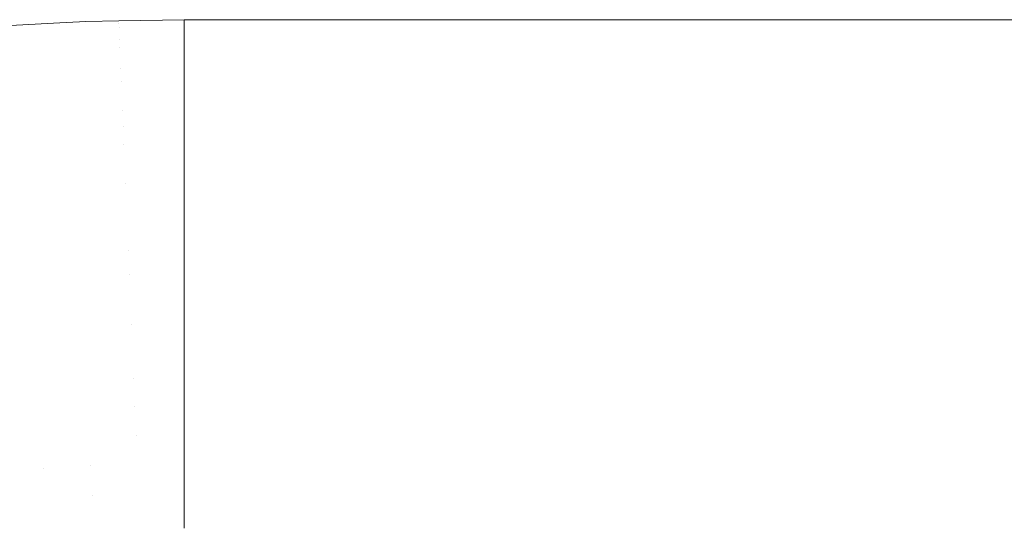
# Model space of a CAD drawing. Header units: centimetres. Extents: x -35.1 to 36.2, y 4.2 to 6.
# Tile 92 of 256: x -34.969 to -34.9062, y 5.968 to 6.0001. Entities that reach past the tile are written whole.
import ezdxf

# ---------------------------------------------------------------- set-up
doc = ezdxf.new("R2010")
doc.units = ezdxf.units.CM
doc.header["$LTSCALE"] = 2.54
doc.layers.add('Lucido design-1', color=7, linetype='Continuous')

# ---------------------------------------------------------------- blocks, each defined once
blk = doc.blocks.new('Gruppo-4-1')
at = {"color": 7, "linetype": 'Continuous', "lineweight": 9}
for points, invisible_edges in [([(-34.970985, 5.999602, -2312.419046), (-34.966826, 5.999845, -2312.419046), (-34.966829, 5.999863, -2312.42217), (-34.97212, 5.999567, -2312.42217)], 11), ([(-34.966829, 5.999863, -2313.02217), (-34.97212, 5.999567, -2313.02217), (-34.97212, 5.999567, -2312.42217), (-34.966829, 5.999863, -2312.42217)], 10), ([(-34.970985, 5.999602, -2313.025294), (-34.97212, 5.999567, -2313.02217), (-34.966829, 5.999863, -2313.02217), (-34.966826, 5.999845, -2313.025294)], 13), ([(-34.964759, 5.999978, -2312.42217), (-34.966829, 5.999863, -2312.42217), (-34.966826, 5.999845, -2312.419046)], 10), ([(-34.966829, 5.999863, -2312.42217), (-34.964759, 5.999978, -2312.42217), (-34.964759, 5.999978, -2313.02217), (-34.966829, 5.999863, -2313.02217)], 10), ([(-34.966826, 5.999845, -2313.025294), (-34.966829, 5.999863, -2313.02217), (-34.964759, 5.999978, -2313.02217)], 9), ([(-34.964759, 5.999978, -2312.42217), (-34.966826, 5.999845, -2312.419046), (-34.962655, 5.999991, -2312.419046)], 11), ([(-34.962655, 5.999991, -2312.419046), (-34.966826, 5.999845, -2312.419046), (-34.966814, 5.999699, -2312.415926), (-34.962649, 5.999845, -2312.415926)], 15), ([(-34.962655, 5.999991, -2313.025294), (-34.966826, 5.999845, -2313.025294), (-34.964759, 5.999978, -2313.02217)], 11), ([(-34.962655, 5.999991, -2313.025294), (-34.962649, 5.999845, -2313.028414), (-34.966814, 5.999699, -2313.028414), (-34.966826, 5.999845, -2313.025294)], 15), ([(-34.962655, 5.999991, -2312.419046), (-34.962657, 6.000015, -2312.42217), (-34.964759, 5.999978, -2312.42217)], 9), ([(-34.962657, 6.000015, -2313.02217), (-34.964759, 5.999978, -2313.02217), (-34.964759, 5.999978, -2312.42217), (-34.962657, 6.000015, -2312.42217)], 10), ([(-34.964759, 5.999978, -2313.02217), (-34.962657, 6.000015, -2313.02217), (-34.962655, 5.999991, -2313.025294)], 10), ([(-34.958478, 6.000089, -2312.42217), (-34.962657, 6.000015, -2312.42217), (-34.962655, 5.999991, -2312.419046)], 10), ([(-34.962657, 6.000015, -2312.42217), (-34.958478, 6.000089, -2312.42217), (-34.958478, 6.000089, -2313.02217), (-34.962657, 6.000015, -2313.02217)], 8), ([(-34.962655, 5.999991, -2313.025294), (-34.962657, 6.000015, -2313.02217), (-34.958478, 6.000089, -2313.02217)], 9), ([(-34.962655, 5.999991, -2312.419046), (-34.958478, 6.000021, -2312.419046), (-34.958478, 6.000089, -2312.42217)], 9), ([(-34.958478, 6.000089, -2313.02217), (-34.958478, 6.000021, -2313.025294), (-34.962655, 5.999991, -2313.025294)], 10), ([(-34.958478, 5.999993, -2312.417808), (-34.958478, 6.000021, -2312.419046), (-34.962655, 5.999991, -2312.419046)], 10), ([(-34.962655, 5.999991, -2313.025294), (-34.958478, 6.000021, -2313.025294), (-34.958478, 5.999993, -2313.026532)], 9), ([(-34.962655, 5.999991, -2312.419046), (-34.962649, 5.999845, -2312.415926), (-34.958478, 5.999993, -2312.417808)], 11), ([(-34.958478, 5.999993, -2313.026532), (-34.962649, 5.999845, -2313.028414), (-34.962655, 5.999991, -2313.025294)], 11), ([(-34.958478, 5.999708, -2312.413454), (-34.958478, 5.999993, -2312.417808), (-34.962649, 5.999845, -2312.415926)], 10), ([(-34.962649, 5.999845, -2313.028414), (-34.958478, 5.999993, -2313.026532), (-34.958478, 5.999708, -2313.030886)], 9), ([(-34.958478, 6.000021, -2312.419046), (-6.545495, 6.000089, -2312.42217), (-20.751986, 6.000089, -2312.42217)], 9), ([(-20.751986, 6.000089, -2312.42217), (-34.958478, 6.000089, -2312.42217), (-34.958478, 6.000021, -2312.419046)], 8), ([(-34.958478, 6.000021, -2312.419046), (36.07398, 6.000021, -2312.419046), (7.660997, 6.000089, -2312.42217), (-6.545495, 6.000089, -2312.42217)], 11), ([(-34.958478, 6.000021, -2313.025294), (-34.958478, 6.000089, -2313.02217), (-20.751986, 6.000089, -2313.02217)], 8), ([(-20.751986, 6.000089, -2313.02217), (-11.280992, 6.000089, -2313.02217), (-11.280992, 6.000021, -2313.025294), (-34.958478, 6.000021, -2313.025294)], 12), ([(-34.958478, 6.000089, -2313.02217), (-34.958478, 6.000089, -2312.42217), (-20.751986, 6.000089, -2312.42217), (-20.751986, 6.000089, -2313.02217)], 4), ([(-34.958478, 6.000021, -2312.419046), (-34.958478, 5.999993, -2312.417808), (36.07398, 5.999993, -2312.417808), (36.07398, 6.000021, -2312.419046)], 10), ([(-11.280992, 6.000021, -2313.025294), (-11.280992, 5.999993, -2313.026532), (-34.958478, 5.999993, -2313.026532), (-34.958478, 6.000021, -2313.025294)], 10), ([(36.07398, 5.999993, -2312.417808), (-34.958478, 5.999993, -2312.417808), (-34.958478, 5.999708, -2312.413454), (36.07398, 5.999708, -2312.413454)], 5), ([(-34.958478, 5.999993, -2313.026532), (-11.280992, 5.999993, -2313.026532), (-11.280992, 5.999708, -2313.030886), (-34.958478, 5.999708, -2313.030886)], 5), ([(-34.970967, 5.999456, -2312.415926), (-34.966814, 5.999699, -2312.415926), (-34.966826, 5.999845, -2312.419046), (-34.970985, 5.999602, -2312.419046)], 15), ([(-34.966826, 5.999845, -2313.025294), (-34.966814, 5.999699, -2313.028414), (-34.970967, 5.999456, -2313.028414), (-34.970985, 5.999602, -2313.025294)], 15), ([(-34.970937, 5.999214, -2312.412816), (-34.966794, 5.999456, -2312.412816), (-34.966814, 5.999699, -2312.415926), (-34.970967, 5.999456, -2312.415926)], 15), ([(-34.970937, 5.999214, -2313.031524), (-34.970967, 5.999456, -2313.028414), (-34.966814, 5.999699, -2313.028414), (-34.966794, 5.999456, -2313.031524)], 15), ([(-34.970894, 5.998875, -2312.409719), (-34.966765, 5.999117, -2312.409719), (-34.966794, 5.999456, -2312.412816), (-34.970937, 5.999214, -2312.412816)], 15), ([(-34.966794, 5.999456, -2313.031524), (-34.966765, 5.999117, -2313.034621), (-34.970894, 5.998875, -2313.034621), (-34.970937, 5.999214, -2313.031524)], 15), ([(-34.962649, 5.999845, -2312.415926), (-34.966814, 5.999699, -2312.415926), (-34.966794, 5.999456, -2312.412816), (-34.962639, 5.999602, -2312.412816)], 15), ([(-34.966794, 5.999456, -2313.031524), (-34.966814, 5.999699, -2313.028414), (-34.962649, 5.999845, -2313.028414), (-34.962639, 5.999602, -2313.031524)], 15), ([(-34.962639, 5.999602, -2312.412816), (-34.966794, 5.999456, -2312.412816), (-34.966765, 5.999117, -2312.409719), (-34.962625, 5.999262, -2312.409719)], 15), ([(-34.962639, 5.999602, -2313.031524), (-34.962625, 5.999262, -2313.034621), (-34.966765, 5.999117, -2313.034621), (-34.966794, 5.999456, -2313.031524)], 15), ([(-34.962625, 5.999262, -2312.409719), (-34.966765, 5.999117, -2312.409719), (-34.966729, 5.998683, -2312.40664), (-34.962606, 5.998827, -2312.40664)], 15), ([(-34.966729, 5.998683, -2313.0377), (-34.966765, 5.999117, -2313.034621), (-34.962625, 5.999262, -2313.034621), (-34.962606, 5.998827, -2313.0377)], 15), ([(-34.962649, 5.999845, -2312.415926), (-34.962639, 5.999602, -2312.412816), (-34.958478, 5.999708, -2312.413454)], 11), ([(-34.958478, 5.999708, -2313.030886), (-34.962639, 5.999602, -2313.031524), (-34.962649, 5.999845, -2313.028414)], 11), ([(-34.962625, 5.999262, -2312.409719), (-34.958478, 5.999233, -2312.409117), (-34.958478, 5.999708, -2312.413454), (-34.962639, 5.999602, -2312.412816)], 13), ([(-34.958478, 5.999708, -2313.030886), (-34.958478, 5.999638, -2313.031523), (-34.962639, 5.999602, -2313.031524)], 10), ([(-34.958478, 5.999638, -2313.031523), (-34.958478, 5.999233, -2313.035223), (-34.962625, 5.999262, -2313.034621), (-34.962639, 5.999602, -2313.031524)], 14), ([(-34.958478, 5.999233, -2312.409117), (-34.962625, 5.999262, -2312.409719), (-34.962606, 5.998827, -2312.40664)], 11), ([(-34.962606, 5.998827, -2313.0377), (-34.962625, 5.999262, -2313.034621), (-34.958478, 5.999233, -2313.035223)], 11), ([(-34.962606, 5.998827, -2312.40664), (-34.958478, 5.998569, -2312.404805), (-34.958478, 5.999233, -2312.409117)], 9), ([(-34.958478, 5.999233, -2313.035223), (-34.958478, 5.998852, -2313.037697), (-34.962606, 5.998827, -2313.0377)], 10), ([(36.07398, 5.999708, -2312.413454), (-34.958478, 5.999708, -2312.413454), (-34.958478, 5.999233, -2312.409117), (36.07398, 5.999233, -2312.409117)], 5), ([(-11.280992, 5.999708, -2313.030886), (-11.280992, 5.999233, -2313.035223), (-34.958478, 5.999233, -2313.035223), (-34.958478, 5.999638, -2313.031523)], 10), ([(-34.958478, 5.999638, -2313.031523), (-34.958478, 5.999708, -2313.030886), (-11.280992, 5.999708, -2313.030886)], 10), ([(36.07398, 5.999233, -2312.409117), (-34.958478, 5.999233, -2312.409117), (-34.958478, 5.998569, -2312.404805), (36.07398, 5.998569, -2312.404805)], 5), ([(-11.280992, 5.999233, -2313.035223), (-11.280992, 5.998569, -2313.039535), (-34.958478, 5.998569, -2313.039535), (-34.958478, 5.998852, -2313.037697)], 10), ([(-34.958478, 5.998852, -2313.037697), (-34.958478, 5.999233, -2313.035223), (-11.280992, 5.999233, -2313.035223)], 10), ([(-34.97084, 5.998442, -2312.40664), (-34.966729, 5.998683, -2312.40664), (-34.966765, 5.999117, -2312.409719), (-34.970894, 5.998875, -2312.409719)], 15), ([(-34.97084, 5.998442, -2313.0377), (-34.970894, 5.998875, -2313.034621), (-34.966765, 5.999117, -2313.034621), (-34.966729, 5.998683, -2313.0377)], 15), ([(-34.970773, 5.997915, -2312.403583), (-34.966685, 5.998154, -2312.403583), (-34.966729, 5.998683, -2312.40664), (-34.97084, 5.998442, -2312.40664)], 15), ([(-34.966729, 5.998683, -2313.0377), (-34.966685, 5.998154, -2313.040757), (-34.970773, 5.997915, -2313.040757), (-34.97084, 5.998442, -2313.0377)], 15), ([(-34.962606, 5.998827, -2312.40664), (-34.966729, 5.998683, -2312.40664), (-34.966685, 5.998154, -2312.403583), (-34.962584, 5.998298, -2312.403583)], 15), ([(-34.962606, 5.998827, -2313.0377), (-34.962584, 5.998298, -2313.040757), (-34.966685, 5.998154, -2313.040757), (-34.966729, 5.998683, -2313.0377)], 15), ([(-34.962606, 5.998827, -2313.0377), (-34.958478, 5.998852, -2313.037697), (-34.958478, 5.998569, -2313.039535)], 9), ([(-34.962584, 5.998298, -2312.403583), (-34.958478, 5.998569, -2312.404805), (-34.962606, 5.998827, -2312.40664)], 11), ([(-34.958478, 5.998569, -2313.039535), (-34.962584, 5.998298, -2313.040757), (-34.962606, 5.998827, -2313.0377)], 11), ([(-34.970696, 5.997296, -2312.400554), (-34.966633, 5.997534, -2312.400554), (-34.966685, 5.998154, -2312.403583), (-34.970773, 5.997915, -2312.403583)], 15), ([(-34.970696, 5.997296, -2313.043786), (-34.970773, 5.997915, -2313.040757), (-34.966685, 5.998154, -2313.040757), (-34.966633, 5.997534, -2313.043786)], 15), ([(-34.962584, 5.998298, -2312.403583), (-34.966685, 5.998154, -2312.403583), (-34.966633, 5.997534, -2312.400554), (-34.962558, 5.997677, -2312.400554)], 15), ([(-34.966633, 5.997534, -2313.043786), (-34.966685, 5.998154, -2313.040757), (-34.962584, 5.998298, -2313.040757), (-34.962558, 5.997677, -2313.043786)], 15), ([(-34.958478, 5.997718, -2312.400526), (-34.958478, 5.998569, -2312.404805), (-34.962584, 5.998298, -2312.403583)], 10), ([(-34.962584, 5.998298, -2313.040757), (-34.958478, 5.998569, -2313.039535), (-34.958478, 5.997724, -2313.043786)], 9), ([(-34.962584, 5.998298, -2312.403583), (-34.962558, 5.997677, -2312.400554), (-34.958478, 5.997718, -2312.400526)], 11), ([(-34.958478, 5.997724, -2313.043786), (-34.962558, 5.997677, -2313.043786), (-34.962584, 5.998298, -2313.040757)], 11), ([(36.07398, 5.998569, -2312.404805), (-34.958478, 5.998569, -2312.404805), (-34.958478, 5.997718, -2312.400526), (36.07398, 5.997718, -2312.400526)], 5), ([(-11.280992, 5.998569, -2313.039535), (-11.280992, 5.997718, -2313.043814), (-34.958478, 5.997718, -2313.043814), (-34.958478, 5.997724, -2313.043786)], 10), ([(-34.958478, 5.997724, -2313.043786), (-34.958478, 5.998569, -2313.039535), (-11.280992, 5.998569, -2313.039535)], 10), ([(-34.970606, 5.996587, -2312.397555), (-34.966573, 5.996823, -2312.397555), (-34.966633, 5.997534, -2312.400554), (-34.970696, 5.997296, -2312.400554)], 15), ([(-34.966633, 5.997534, -2313.043786), (-34.966573, 5.996823, -2313.046785), (-34.970606, 5.996587, -2313.046785), (-34.970696, 5.997296, -2313.043786)], 15), ([(-34.962558, 5.997677, -2312.400554), (-34.966633, 5.997534, -2312.400554), (-34.966573, 5.996823, -2312.397555), (-34.962529, 5.996964, -2312.397555)], 15), ([(-34.962558, 5.997677, -2313.043786), (-34.962529, 5.996964, -2313.046785), (-34.966573, 5.996823, -2313.046785), (-34.966633, 5.997534, -2313.043786)], 15), ([(-34.962558, 5.997677, -2313.043786), (-34.958478, 5.997724, -2313.043786), (-34.958478, 5.997718, -2313.043814)], 9), ([(-34.958478, 5.997718, -2312.400526), (-34.962558, 5.997677, -2312.400554), (-34.962529, 5.996964, -2312.397555)], 11), ([(-34.962529, 5.996964, -2313.046785), (-34.962558, 5.997677, -2313.043786), (-34.958478, 5.997718, -2313.043814)], 11), ([(-34.962529, 5.996964, -2312.397555), (-34.958478, 5.996681, -2312.396288), (-34.958478, 5.997718, -2312.400526)], 9), ([(-34.958478, 5.997718, -2313.043814), (-34.958478, 5.996681, -2313.048052), (-34.962529, 5.996964, -2313.046785)], 10), ([(36.07398, 5.997718, -2312.400526), (-34.958478, 5.997718, -2312.400526), (-34.958478, 5.996681, -2312.396288), (36.07398, 5.996681, -2312.396288)], 5), ([(-34.958478, 5.997718, -2313.043814), (-11.280992, 5.997718, -2313.043814), (-11.280992, 5.996681, -2313.048052), (-34.958478, 5.996681, -2313.048052)], 5), ([(-34.970506, 5.995789, -2312.39459), (-34.966506, 5.996023, -2312.39459), (-34.966573, 5.996823, -2312.397555), (-34.970606, 5.996587, -2312.397555)], 15), ([(-34.970506, 5.995789, -2313.04975), (-34.970606, 5.996587, -2313.046785), (-34.966573, 5.996823, -2313.046785), (-34.966506, 5.996023, -2313.04975)], 15), ([(-34.962529, 5.996964, -2312.397555), (-34.966573, 5.996823, -2312.397555), (-34.966506, 5.996023, -2312.39459), (-34.962495, 5.996163, -2312.39459)], 15), ([(-34.966506, 5.996023, -2313.04975), (-34.966573, 5.996823, -2313.046785), (-34.962529, 5.996964, -2313.046785), (-34.962495, 5.996163, -2313.04975)], 15), ([(-34.962495, 5.996163, -2312.39459), (-34.958478, 5.996681, -2312.396288), (-34.962529, 5.996964, -2312.397555)], 11), ([(-34.962495, 5.996163, -2313.04975), (-34.962529, 5.996964, -2313.046785), (-34.958478, 5.996681, -2313.048052)], 11), ([(-34.962495, 5.996163, -2312.39459), (-34.966506, 5.996023, -2312.39459), (-34.966432, 5.995136, -2312.391665), (-34.962458, 5.995276, -2312.391665)], 15), ([(-34.962495, 5.996163, -2313.04975), (-34.962458, 5.995276, -2313.052675), (-34.966432, 5.995136, -2313.052675), (-34.966506, 5.996023, -2313.04975)], 15), ([(-34.958478, 5.99546, -2312.392099), (-34.958478, 5.996681, -2312.396288), (-34.962495, 5.996163, -2312.39459)], 10), ([(-34.958478, 5.996681, -2313.048052), (-34.958478, 5.996188, -2313.049743), (-34.962495, 5.996163, -2313.04975)], 10), ([(-34.962495, 5.996163, -2313.04975), (-34.958478, 5.996188, -2313.049743), (-34.958478, 5.99546, -2313.052241)], 9), ([(-34.962495, 5.996163, -2312.39459), (-34.962458, 5.995276, -2312.391665), (-34.958478, 5.99546, -2312.392099)], 11), ([(-34.958478, 5.99546, -2313.052241), (-34.962458, 5.995276, -2313.052675), (-34.962495, 5.996163, -2313.04975)], 11), ([(36.07398, 5.996681, -2312.396288), (-34.958478, 5.996681, -2312.396288), (-34.958478, 5.99546, -2312.392099), (36.07398, 5.99546, -2312.392099)], 5), ([(-11.280992, 5.996681, -2313.048052), (-11.280992, 5.99546, -2313.052241), (-34.958478, 5.99546, -2313.052241), (-34.958478, 5.996188, -2313.049743)], 10), ([(-34.958478, 5.996188, -2313.049743), (-34.958478, 5.996681, -2313.048052), (-11.280992, 5.996681, -2313.048052)], 10), ([(-34.970395, 5.994905, -2312.391665), (-34.966432, 5.995136, -2312.391665), (-34.966506, 5.996023, -2312.39459), (-34.970506, 5.995789, -2312.39459)], 15), ([(-34.966506, 5.996023, -2313.04975), (-34.966432, 5.995136, -2313.052675), (-34.970395, 5.994905, -2313.052675), (-34.970506, 5.995789, -2313.04975)], 15), ([(-34.962417, 5.994304, -2312.388781), (-34.958478, 5.994058, -2312.387968), (-34.958478, 5.99546, -2312.392099), (-34.962458, 5.995276, -2312.391665)], 13), ([(-34.962417, 5.994304, -2313.055559), (-34.962458, 5.995276, -2313.052675), (-34.958478, 5.99546, -2313.052241), (-34.958478, 5.994336, -2313.055554)], 11), ([(36.07398, 5.99546, -2312.392099), (-34.958478, 5.99546, -2312.392099), (-34.958478, 5.994058, -2312.387968), (36.07398, 5.994058, -2312.387968)], 5), ([(-11.280992, 5.99546, -2313.052241), (-11.280992, 5.994058, -2313.056372), (-34.958478, 5.994058, -2313.056372), (-34.958478, 5.994336, -2313.055554)], 10), ([(-34.958478, 5.994336, -2313.055554), (-34.958478, 5.99546, -2313.052241), (-11.280992, 5.99546, -2313.052241)], 10), ([(-34.970273, 5.993937, -2312.388781), (-34.966351, 5.994166, -2312.388781), (-34.966432, 5.995136, -2312.391665), (-34.970395, 5.994905, -2312.391665)], 15), ([(-34.970273, 5.993937, -2313.055559), (-34.970395, 5.994905, -2313.052675), (-34.966432, 5.995136, -2313.052675), (-34.966351, 5.994166, -2313.055559)], 15), ([(-34.962458, 5.995276, -2312.391665), (-34.966432, 5.995136, -2312.391665), (-34.966351, 5.994166, -2312.388781), (-34.962417, 5.994304, -2312.388781)], 15), ([(-34.966351, 5.994166, -2313.055559), (-34.966432, 5.995136, -2313.052675), (-34.962458, 5.995276, -2313.052675), (-34.962417, 5.994304, -2313.055559)], 15), ([(-34.962417, 5.994304, -2312.388781), (-34.966351, 5.994166, -2312.388781), (-34.966263, 5.993114, -2312.385944), (-34.962373, 5.993251, -2312.385944)], 15), ([(-34.962417, 5.994304, -2313.055559), (-34.962373, 5.993251, -2313.058396), (-34.966263, 5.993114, -2313.058396), (-34.966351, 5.994166, -2313.055559)], 15), ([(-34.962417, 5.994304, -2313.055559), (-34.958478, 5.994336, -2313.055554), (-34.958478, 5.994058, -2313.056372)], 9), ([(-34.962373, 5.993251, -2312.385944), (-34.958478, 5.994058, -2312.387968), (-34.962417, 5.994304, -2312.388781)], 11), ([(-34.958478, 5.994058, -2313.056372), (-34.962373, 5.993251, -2313.058396), (-34.962417, 5.994304, -2313.055559)], 11), ([(-34.970141, 5.992888, -2312.385944), (-34.966263, 5.993114, -2312.385944), (-34.966351, 5.994166, -2312.388781), (-34.970273, 5.993937, -2312.388781)], 15), ([(-34.966351, 5.994166, -2313.055559), (-34.966263, 5.993114, -2313.058396), (-34.970141, 5.992888, -2313.058396), (-34.970273, 5.993937, -2313.055559)], 15), ([(-34.958478, 5.992477, -2312.383902), (-34.958478, 5.994058, -2312.387968), (-34.962373, 5.993251, -2312.385944)], 10), ([(-34.962373, 5.993251, -2313.058396), (-34.958478, 5.994058, -2313.056372), (-34.958478, 5.992477, -2313.060438)], 9), ([(36.07398, 5.994058, -2312.387968), (-34.958478, 5.994058, -2312.387968), (-34.958478, 5.992477, -2312.383902), (36.07398, 5.992477, -2312.383902)], 5), ([(-34.958478, 5.994058, -2313.056372), (-11.280992, 5.994058, -2313.056372), (-11.280992, 5.992477, -2313.060438), (-34.958478, 5.992477, -2313.060438)], 5), ([(-34.97, 5.99176, -2312.383155), (-34.966168, 5.991984, -2312.383155), (-34.966263, 5.993114, -2312.385944), (-34.970141, 5.992888, -2312.385944)], 15), ([(-34.970141, 5.992888, -2313.058396), (-34.966263, 5.993114, -2313.058396), (-34.966168, 5.991984, -2313.061185), (-34.97, 5.99176, -2313.061185)], 15), ([(-34.962373, 5.993251, -2312.385944), (-34.966263, 5.993114, -2312.385944), (-34.966168, 5.991984, -2312.383155), (-34.962326, 5.992119, -2312.383155)], 15), ([(-34.962326, 5.992119, -2313.061185), (-34.966168, 5.991984, -2313.061185), (-34.966263, 5.993114, -2313.058396), (-34.962373, 5.993251, -2313.058396)], 15), ([(-34.962373, 5.993251, -2312.385944), (-34.962326, 5.992119, -2312.383155), (-34.958478, 5.992477, -2312.383902)], 11), ([(-34.958478, 5.992477, -2313.060438), (-34.962326, 5.992119, -2313.061185), (-34.962373, 5.993251, -2313.058396)], 11), ([(-34.962275, 5.990911, -2312.380418), (-34.958478, 5.990719, -2312.379908), (-34.958478, 5.992477, -2312.383902), (-34.962326, 5.992119, -2312.383155)], 13), ([(-34.958478, 5.992477, -2313.060438), (-34.958478, 5.992151, -2313.061179), (-34.962326, 5.992119, -2313.061185)], 10), ([(36.07398, 5.992477, -2312.383902), (-34.958478, 5.992477, -2312.383902), (-34.958478, 5.990719, -2312.379908), (36.07398, 5.990719, -2312.379908)], 5), ([(-11.280992, 5.992477, -2313.060438), (-11.280992, 5.990719, -2313.064432), (-34.958478, 5.990719, -2313.064432), (-34.958478, 5.992151, -2313.061179)], 10), ([(-34.958478, 5.992151, -2313.061179), (-34.958478, 5.992477, -2313.060438), (-11.280992, 5.992477, -2313.060438)], 10), ([(-34.969848, 5.990557, -2312.380418), (-34.966068, 5.990778, -2312.380418), (-34.966168, 5.991984, -2312.383155), (-34.97, 5.99176, -2312.383155)], 15), ([(-34.97, 5.99176, -2313.061185), (-34.966168, 5.991984, -2313.061185), (-34.966068, 5.990778, -2313.063922), (-34.969848, 5.990557, -2313.063922)], 15), ([(-34.962326, 5.992119, -2312.383155), (-34.966168, 5.991984, -2312.383155), (-34.966068, 5.990778, -2312.380418), (-34.962275, 5.990911, -2312.380418)], 15), ([(-34.962275, 5.990911, -2313.063922), (-34.966068, 5.990778, -2313.063922), (-34.966168, 5.991984, -2313.061185), (-34.962326, 5.992119, -2313.061185)], 15), ([(-34.962326, 5.992119, -2313.061185), (-34.958478, 5.992151, -2313.061179), (-34.958478, 5.990719, -2313.064432), (-34.962275, 5.990911, -2313.063922)], 13), ([(-34.969688, 5.989282, -2312.377736), (-34.965961, 5.9895, -2312.377736), (-34.966068, 5.990778, -2312.380418), (-34.969848, 5.990557, -2312.380418)], 15), ([(-34.969848, 5.990557, -2313.063922), (-34.966068, 5.990778, -2313.063922), (-34.965961, 5.9895, -2313.066604), (-34.969688, 5.989282, -2313.066604)], 15), ([(-34.962275, 5.990911, -2312.380418), (-34.966068, 5.990778, -2312.380418), (-34.965961, 5.9895, -2312.377736), (-34.962222, 5.989631, -2312.377736)], 15), ([(-34.962222, 5.989631, -2313.066604), (-34.965961, 5.9895, -2313.066604), (-34.966068, 5.990778, -2313.063922), (-34.962275, 5.990911, -2313.063922)], 15), ([(-34.958478, 5.990719, -2312.379908), (-34.962275, 5.990911, -2312.380418), (-34.962222, 5.989631, -2312.377736)], 11), ([(-34.962222, 5.989631, -2313.066604), (-34.962275, 5.990911, -2313.063922), (-34.958478, 5.990719, -2313.064432)], 11), ([(-34.962222, 5.989631, -2312.377736), (-34.958478, 5.98879, -2312.375995), (-34.958478, 5.990719, -2312.379908)], 9), ([(-34.958478, 5.990719, -2313.064432), (-34.958478, 5.989653, -2313.066594), (-34.962222, 5.989631, -2313.066604)], 10), ([(36.07398, 5.990719, -2312.379908), (-34.958478, 5.990719, -2312.379908), (-34.958478, 5.98879, -2312.375995), (36.07398, 5.98879, -2312.375995)], 5), ([(-11.280992, 5.990719, -2313.064432), (-11.280992, 5.98879, -2313.068345), (-34.958478, 5.98879, -2313.068345), (-34.958478, 5.989653, -2313.066594)], 10), ([(-34.958478, 5.989653, -2313.066594), (-34.958478, 5.990719, -2313.064432), (-11.280992, 5.990719, -2313.064432)], 10), ([(-34.969519, 5.987937, -2312.375111), (-34.965848, 5.988152, -2312.375111), (-34.965961, 5.9895, -2312.377736), (-34.969688, 5.989282, -2312.377736)], 15), ([(-34.969688, 5.989282, -2313.066604), (-34.965961, 5.9895, -2313.066604), (-34.965848, 5.988152, -2313.069229), (-34.969519, 5.987937, -2313.069229)], 15), ([(-34.962222, 5.989631, -2312.377736), (-34.965961, 5.9895, -2312.377736), (-34.965848, 5.988152, -2312.375111), (-34.962165, 5.988281, -2312.375111)], 15), ([(-34.962165, 5.988281, -2313.069229), (-34.965848, 5.988152, -2313.069229), (-34.965961, 5.9895, -2313.066604), (-34.962222, 5.989631, -2313.066604)], 15), ([(-34.962222, 5.989631, -2313.066604), (-34.958478, 5.989653, -2313.066594), (-34.958478, 5.98879, -2313.068345)], 9), ([(-34.962165, 5.988281, -2312.375111), (-34.958478, 5.98879, -2312.375995), (-34.962222, 5.989631, -2312.377736)], 11), ([(-34.958478, 5.98879, -2313.068345), (-34.962165, 5.988281, -2313.069229), (-34.962222, 5.989631, -2313.066604)], 11), ([(-34.962106, 5.986865, -2312.372546), (-34.958478, 5.986691, -2312.37217), (-34.958478, 5.98879, -2312.375995), (-34.962165, 5.988281, -2312.375111)], 13), ([(-34.962165, 5.988281, -2313.069229), (-34.958478, 5.98879, -2313.068345), (-34.958478, 5.9869, -2313.07179), (-34.962106, 5.986865, -2313.071794)], 13), ([(36.07398, 5.98879, -2312.375995), (-34.958478, 5.98879, -2312.375995), (-34.958478, 5.986691, -2312.37217), (36.07398, 5.986691, -2312.37217)], 5), ([(-34.958478, 5.9869, -2313.07179), (-34.958478, 5.98879, -2313.068345), (-11.280992, 5.98879, -2313.068345), (-11.280992, 5.986691, -2313.07217)], 10), ([(-34.969342, 5.986527, -2312.372546), (-34.965729, 5.986738, -2312.372546), (-34.965848, 5.988152, -2312.375111), (-34.969519, 5.987937, -2312.375111)], 15), ([(-34.969519, 5.987937, -2313.069229), (-34.965848, 5.988152, -2313.069229), (-34.965729, 5.986738, -2313.071794), (-34.969342, 5.986527, -2313.071794)], 15), ([(-34.962165, 5.988281, -2312.375111), (-34.965848, 5.988152, -2312.375111), (-34.965729, 5.986738, -2312.372546), (-34.962106, 5.986865, -2312.372546)], 15), ([(-34.962106, 5.986865, -2313.071794), (-34.965729, 5.986738, -2313.071794), (-34.965848, 5.988152, -2313.069229), (-34.962165, 5.988281, -2313.069229)], 15), ([(-34.969157, 5.985054, -2312.370043), (-34.965606, 5.985262, -2312.370043), (-34.965729, 5.986738, -2312.372546), (-34.969342, 5.986527, -2312.372546)], 15), ([(-34.969342, 5.986527, -2313.071794), (-34.965729, 5.986738, -2313.071794), (-34.965606, 5.985262, -2313.074297), (-34.969157, 5.985054, -2313.074297)], 15), ([(-34.962106, 5.986865, -2312.372546), (-34.965729, 5.986738, -2312.372546), (-34.965606, 5.985262, -2312.370043), (-34.962044, 5.985386, -2312.370043)], 15), ([(-34.962044, 5.985386, -2313.074297), (-34.965606, 5.985262, -2313.074297), (-34.965729, 5.986738, -2313.071794), (-34.962106, 5.986865, -2313.071794)], 15), ([(-34.962106, 5.986865, -2313.071794), (-34.958478, 5.9869, -2313.07179), (-34.958478, 5.986691, -2313.07217)], 9), ([(-34.958478, 5.986691, -2312.37217), (-34.962106, 5.986865, -2312.372546), (-34.962044, 5.985386, -2312.370043)], 11), ([(-34.962044, 5.985386, -2313.074297), (-34.962106, 5.986865, -2313.071794), (-34.958478, 5.986691, -2313.07217)], 11), ([(-34.962044, 5.985386, -2312.370043), (-34.958478, 5.984428, -2312.36844), (-34.958478, 5.986691, -2312.37217)], 9), ([(-34.958478, 5.986691, -2313.07217), (-34.958478, 5.984428, -2313.0759), (-34.962044, 5.985386, -2313.074297)], 10), ([(-11.280992, 5.986691, -2313.07217), (-34.958478, 5.986691, -2313.07217), (-34.958478, 5.9869, -2313.07179)], 9), ([(36.07398, 5.986691, -2312.37217), (-34.958478, 5.986691, -2312.37217), (-34.958478, 5.984428, -2312.36844), (36.07398, 5.984428, -2312.36844)], 5), ([(-34.958478, 5.986691, -2313.07217), (-11.280992, 5.986691, -2313.07217), (-11.280992, 5.984428, -2313.0759), (-34.958478, 5.984428, -2313.0759)], 5), ([(-34.969157, 5.985054, -2312.370043), (-34.972692, 5.984764, -2312.370043), (-34.972436, 5.983237, -2312.367604), (-34.968964, 5.983522, -2312.367604)], 15), ([(-34.968964, 5.983522, -2313.076736), (-34.972436, 5.983237, -2313.076736), (-34.972692, 5.984764, -2313.074297), (-34.969157, 5.985054, -2313.074297)], 15), ([(-34.968964, 5.983522, -2312.367604), (-34.965477, 5.983726, -2312.367604), (-34.965606, 5.985262, -2312.370043), (-34.969157, 5.985054, -2312.370043)], 15), ([(-34.969157, 5.985054, -2313.074297), (-34.965606, 5.985262, -2313.074297), (-34.965477, 5.983726, -2313.076736), (-34.968964, 5.983522, -2313.076736)], 15), ([(-34.962044, 5.985386, -2312.370043), (-34.965606, 5.985262, -2312.370043), (-34.965477, 5.983726, -2312.367604), (-34.96198, 5.983849, -2312.367604)], 15), ([(-34.96198, 5.983849, -2313.076736), (-34.965477, 5.983726, -2313.076736), (-34.965606, 5.985262, -2313.074297), (-34.962044, 5.985386, -2313.074297)], 15), ([(-34.96198, 5.983849, -2312.367604), (-34.958478, 5.984428, -2312.36844), (-34.962044, 5.985386, -2312.370043)], 11), ([(-34.96198, 5.983849, -2313.076736), (-34.962044, 5.985386, -2313.074297), (-34.958478, 5.984428, -2313.0759)], 11), ([(-34.961914, 5.982255, -2312.36523), (-34.958478, 5.982004, -2312.364812), (-34.958478, 5.984428, -2312.36844), (-34.96198, 5.983849, -2312.367604)], 13), ([(-34.958478, 5.984428, -2313.0759), (-34.958478, 5.983876, -2313.076727), (-34.96198, 5.983849, -2313.076736)], 10), ([(36.07398, 5.984428, -2312.36844), (-34.958478, 5.984428, -2312.36844), (-34.958478, 5.982004, -2312.364812), (36.07398, 5.982004, -2312.364812)], 5), ([(-11.280992, 5.984428, -2313.0759), (-11.280992, 5.982004, -2313.079528), (-34.958478, 5.982004, -2313.079528), (-34.958478, 5.983876, -2313.076727)], 10), ([(-34.958478, 5.983876, -2313.076727), (-34.958478, 5.984428, -2313.0759), (-11.280992, 5.984428, -2313.0759)], 10), ([(-34.968765, 5.981935, -2312.36523), (-34.965344, 5.982135, -2312.36523), (-34.965477, 5.983726, -2312.367604), (-34.968964, 5.983522, -2312.367604)], 15), ([(-34.968964, 5.983522, -2313.076736), (-34.965477, 5.983726, -2313.076736), (-34.965344, 5.982135, -2313.079109), (-34.968765, 5.981935, -2313.079109)], 15), ([(-34.96198, 5.983849, -2312.367604), (-34.965477, 5.983726, -2312.367604), (-34.965344, 5.982135, -2312.36523), (-34.961914, 5.982255, -2312.36523)], 15), ([(-34.961914, 5.982255, -2313.079109), (-34.965344, 5.982135, -2313.079109), (-34.965477, 5.983726, -2313.076736), (-34.96198, 5.983849, -2313.076736)], 15), ([(-34.96198, 5.983849, -2313.076736), (-34.958478, 5.983876, -2313.076727), (-34.958478, 5.982004, -2313.079528), (-34.961914, 5.982255, -2313.079109)], 13), ([(-34.968964, 5.983522, -2312.367604), (-34.972436, 5.983237, -2312.367604), (-34.97217, 5.981655, -2312.36523), (-34.968765, 5.981935, -2312.36523)], 15), ([(-34.968765, 5.981935, -2313.079109), (-34.97217, 5.981655, -2313.079109), (-34.972436, 5.983237, -2313.076736), (-34.968964, 5.983522, -2313.076736)], 15), ([(-34.968765, 5.981935, -2312.36523), (-34.97217, 5.981655, -2312.36523), (-34.971896, 5.980022, -2312.362924), (-34.968559, 5.980295, -2312.362924)], 15), ([(-34.968559, 5.980295, -2313.081416), (-34.971896, 5.980022, -2313.081416), (-34.97217, 5.981655, -2313.079109), (-34.968765, 5.981935, -2313.079109)], 15), ([(-34.968559, 5.980295, -2312.362924), (-34.965207, 5.980491, -2312.362924), (-34.965344, 5.982135, -2312.36523), (-34.968765, 5.981935, -2312.36523)], 15), ([(-34.968765, 5.981935, -2313.079109), (-34.965344, 5.982135, -2313.079109), (-34.965207, 5.980491, -2313.081416), (-34.968559, 5.980295, -2313.081416)], 15), ([(-34.961914, 5.982255, -2312.36523), (-34.965344, 5.982135, -2312.36523), (-34.965207, 5.980491, -2312.362924), (-34.961845, 5.980609, -2312.362924)], 15), ([(-34.961845, 5.980609, -2313.081416), (-34.965207, 5.980491, -2313.081416), (-34.965344, 5.982135, -2313.079109), (-34.961914, 5.982255, -2313.079109)], 15), ([(-34.958478, 5.982004, -2312.364812), (-34.961914, 5.982255, -2312.36523), (-34.961845, 5.980609, -2312.362924)], 11), ([(-34.961845, 5.980609, -2313.081416), (-34.961914, 5.982255, -2313.079109), (-34.958478, 5.982004, -2313.079528)], 11), ([(-34.961845, 5.980609, -2312.362924), (-34.958478, 5.979424, -2312.361294), (-34.958478, 5.982004, -2312.364812)], 9), ([(-34.958478, 5.982004, -2313.079528), (-34.958478, 5.980629, -2313.081402), (-34.961845, 5.980609, -2313.081416)], 10), ([(36.07398, 5.982004, -2312.364812), (-34.958478, 5.982004, -2312.364812), (-34.958478, 5.979424, -2312.361294), (36.07398, 5.979424, -2312.361294)], 5), ([(-11.280992, 5.982004, -2313.079528), (-11.280992, 5.979424, -2313.083046), (-34.958478, 5.979424, -2313.083046), (-34.958478, 5.980629, -2313.081402)], 10), ([(-34.958478, 5.980629, -2313.081402), (-34.958478, 5.982004, -2313.079528), (-11.280992, 5.982004, -2313.079528)], 10), ([(-34.968347, 5.978607, -2312.360685), (-34.965065, 5.978799, -2312.360685), (-34.965207, 5.980491, -2312.362924), (-34.968559, 5.980295, -2312.362924)], 15), ([(-34.968559, 5.980295, -2313.081416), (-34.965207, 5.980491, -2313.081416), (-34.965065, 5.978799, -2313.083655), (-34.968347, 5.978607, -2313.083655)], 15), ([(-34.961845, 5.980609, -2312.362924), (-34.965207, 5.980491, -2312.362924), (-34.965065, 5.978799, -2312.360685), (-34.961774, 5.978915, -2312.360685)], 15), ([(-34.961774, 5.978915, -2313.083655), (-34.965065, 5.978799, -2313.083655), (-34.965207, 5.980491, -2313.081416), (-34.961845, 5.980609, -2313.081416)], 15), ([(-34.961845, 5.980609, -2313.081416), (-34.958478, 5.980629, -2313.081402), (-34.958478, 5.979424, -2313.083046)], 9), ([(-34.961774, 5.978915, -2312.360685), (-34.958478, 5.979424, -2312.361294), (-34.961845, 5.980609, -2312.362924)], 11), ([(-34.958478, 5.979424, -2313.083046), (-34.961774, 5.978915, -2313.083655), (-34.961845, 5.980609, -2313.081416)], 11), ([(-34.968559, 5.980295, -2312.362924), (-34.971896, 5.980022, -2312.362924), (-34.971614, 5.97834, -2312.360685), (-34.968347, 5.978607, -2312.360685)], 15), ([(-34.968347, 5.978607, -2313.083655), (-34.971614, 5.97834, -2313.083655), (-34.971896, 5.980022, -2313.081416), (-34.968559, 5.980295, -2313.081416)], 15), ([(-34.961701, 5.977175, -2312.358516), (-34.958478, 5.976693, -2312.357891), (-34.958478, 5.979424, -2312.361294), (-34.961774, 5.978915, -2312.360685)], 13), ([(-34.961774, 5.978915, -2313.083655), (-34.958478, 5.979424, -2313.083046), (-34.958478, 5.977202, -2313.085815), (-34.961701, 5.977175, -2313.085824)], 13), ([(36.07398, 5.979424, -2312.361294), (-34.958478, 5.979424, -2312.361294), (-34.958478, 5.976693, -2312.357891), (36.07398, 5.976693, -2312.357891)], 5), ([(-11.280992, 5.979424, -2313.083046), (-11.280992, 5.976693, -2313.086449), (-34.958478, 5.976693, -2313.086449), (-34.958478, 5.977202, -2313.085815)], 10), ([(-34.958478, 5.977202, -2313.085815), (-34.958478, 5.979424, -2313.083046), (-11.280992, 5.979424, -2313.083046)], 10), ([(-34.968347, 5.978607, -2312.360685), (-34.971614, 5.97834, -2312.360685), (-34.971324, 5.976613, -2312.358516), (-34.968129, 5.976875, -2312.358516)], 15), ([(-34.968129, 5.976875, -2313.085824), (-34.971324, 5.976613, -2313.085824), (-34.971614, 5.97834, -2313.083655), (-34.968347, 5.978607, -2313.083655)], 15), ([(-34.968129, 5.976875, -2312.358516), (-34.96492, 5.977063, -2312.358516), (-34.965065, 5.978799, -2312.360685), (-34.968347, 5.978607, -2312.360685)], 15), ([(-34.968347, 5.978607, -2313.083655), (-34.965065, 5.978799, -2313.083655), (-34.96492, 5.977063, -2313.085824), (-34.968129, 5.976875, -2313.085824)], 15), ([(-34.961774, 5.978915, -2312.360685), (-34.965065, 5.978799, -2312.360685), (-34.96492, 5.977063, -2312.358516), (-34.961701, 5.977175, -2312.358516)], 15), ([(-34.961701, 5.977175, -2313.085824), (-34.96492, 5.977063, -2313.085824), (-34.965065, 5.978799, -2313.083655), (-34.961774, 5.978915, -2313.083655)], 15), ([(-34.968129, 5.976875, -2312.358516), (-34.971324, 5.976613, -2312.358516), (-34.971027, 5.974845, -2312.356417), (-34.967906, 5.975101, -2312.356417)], 15), ([(-34.967906, 5.975101, -2313.087923), (-34.971027, 5.974845, -2313.087923), (-34.971324, 5.976613, -2313.085824), (-34.968129, 5.976875, -2313.085824)], 15), ([(-34.967906, 5.975101, -2312.356417), (-34.964771, 5.975284, -2312.356417), (-34.96492, 5.977063, -2312.358516), (-34.968129, 5.976875, -2312.358516)], 15), ([(-34.968129, 5.976875, -2313.085824), (-34.96492, 5.977063, -2313.085824), (-34.964771, 5.975284, -2313.087923), (-34.967906, 5.975101, -2313.087923)], 15), ([(-34.961701, 5.977175, -2312.358516), (-34.96492, 5.977063, -2312.358516), (-34.964771, 5.975284, -2312.356417), (-34.961627, 5.975394, -2312.356417)], 15), ([(-34.961627, 5.975394, -2313.087923), (-34.964771, 5.975284, -2313.087923), (-34.96492, 5.977063, -2313.085824), (-34.961701, 5.977175, -2313.085824)], 15), ([(-34.961701, 5.977175, -2313.085824), (-34.958478, 5.977202, -2313.085815), (-34.958478, 5.976693, -2313.086449)], 9), ([(-34.961627, 5.975394, -2312.356417), (-34.958478, 5.976693, -2312.357891), (-34.961701, 5.977175, -2312.358516)], 11), ([(-34.958478, 5.976693, -2313.086449), (-34.961627, 5.975394, -2313.087923), (-34.961701, 5.977175, -2313.085824)], 11), ([(-34.958478, 5.973816, -2312.354611), (-34.958478, 5.976693, -2312.357891), (-34.961627, 5.975394, -2312.356417)], 10), ([(-34.961627, 5.975394, -2313.087923), (-34.958478, 5.976693, -2313.086449), (-34.958478, 5.973816, -2313.089729)], 9), ([(36.07398, 5.976693, -2312.357891), (-34.958478, 5.976693, -2312.357891), (-34.958478, 5.973816, -2312.354611), (36.07398, 5.973816, -2312.354611)], 5), ([(-34.958478, 5.976693, -2313.086449), (-11.280992, 5.976693, -2313.086449), (-11.280992, 5.973816, -2313.089729), (-34.958478, 5.973816, -2313.089729)], 5), ([(-34.961627, 5.975394, -2312.356417), (-34.964771, 5.975284, -2312.356417), (-34.964619, 5.973468, -2312.354388), (-34.961551, 5.973575, -2312.354388)], 15), ([(-34.961551, 5.973575, -2313.089952), (-34.964619, 5.973468, -2313.089952), (-34.964771, 5.975284, -2313.087923), (-34.961627, 5.975394, -2313.087923)], 15), ([(-34.961627, 5.975394, -2312.356417), (-34.961551, 5.973575, -2312.354388), (-34.958478, 5.973816, -2312.354611)], 11), ([(-34.958478, 5.973816, -2313.089729), (-34.961551, 5.973575, -2313.089952), (-34.961627, 5.975394, -2313.087923)], 11), ([(-34.967906, 5.975101, -2312.356417), (-34.971027, 5.974845, -2312.356417), (-34.970724, 5.973039, -2312.354388), (-34.967678, 5.973289, -2312.354388)], 15), ([(-34.967678, 5.973289, -2313.089952), (-34.970724, 5.973039, -2313.089952), (-34.971027, 5.974845, -2313.087923), (-34.967906, 5.975101, -2313.087923)], 15), ([(-34.967678, 5.973289, -2312.354388), (-34.964619, 5.973468, -2312.354388), (-34.964771, 5.975284, -2312.356417), (-34.967906, 5.975101, -2312.356417)], 15), ([(-34.967906, 5.975101, -2313.087923), (-34.964771, 5.975284, -2313.087923), (-34.964619, 5.973468, -2313.089952), (-34.967678, 5.973289, -2313.089952)], 15), ([(-34.961551, 5.973575, -2312.354388), (-34.964619, 5.973468, -2312.354388), (-34.964464, 5.971617, -2312.35243)], 11), ([(-34.964464, 5.971617, -2313.09191), (-34.964619, 5.973468, -2313.089952), (-34.961551, 5.973575, -2313.089952)], 11), ([(-34.961551, 5.973575, -2312.354388), (-34.964464, 5.971617, -2312.35243), (-34.958478, 5.971742, -2312.352444)], 11), ([(-34.958478, 5.971742, -2313.091896), (-34.964464, 5.971617, -2313.09191), (-34.961551, 5.973575, -2313.089952)], 11), ([(-34.961551, 5.973575, -2312.354388), (-34.958478, 5.973607, -2312.354392), (-34.958478, 5.973816, -2312.354611)], 9), ([(-34.958478, 5.973816, -2313.089729), (-34.958478, 5.973607, -2313.089948), (-34.961551, 5.973575, -2313.089952)], 10), ([(-34.958478, 5.971742, -2312.352444), (-34.958478, 5.973607, -2312.354392), (-34.961551, 5.973575, -2312.354388)], 10), ([(-34.961551, 5.973575, -2313.089952), (-34.958478, 5.973607, -2313.089948), (-34.958478, 5.971742, -2313.091896)], 9), ([(36.07398, 5.973607, -2312.354392), (36.07398, 5.973816, -2312.354611), (-34.958478, 5.973816, -2312.354611), (-34.958478, 5.973607, -2312.354392)], 10), ([(-34.958478, 5.973607, -2313.089948), (-34.958478, 5.973816, -2313.089729), (-11.280992, 5.973816, -2313.089729), (-11.280992, 5.973607, -2313.089948)], 10), ([(36.07398, 5.971742, -2312.352444), (36.07398, 5.973607, -2312.354392), (-34.958478, 5.973607, -2312.354392), (-34.958478, 5.971742, -2312.352444)], 10), ([(-34.958478, 5.971742, -2313.091896), (-34.958478, 5.973607, -2313.089948), (-11.280992, 5.973607, -2313.089948), (-11.280992, 5.971742, -2313.091896)], 10), ([(-34.967678, 5.973289, -2312.354388), (-34.970724, 5.973039, -2312.354388), (-34.970415, 5.971199, -2312.35243), (-34.967446, 5.971442, -2312.35243)], 15), ([(-34.967446, 5.971442, -2313.09191), (-34.970415, 5.971199, -2313.09191), (-34.970724, 5.973039, -2313.089952), (-34.967678, 5.973289, -2313.089952)], 15), ([(-34.967446, 5.971442, -2312.35243), (-34.964464, 5.971617, -2312.35243), (-34.964619, 5.973468, -2312.354388), (-34.967678, 5.973289, -2312.354388)], 15), ([(-34.967678, 5.973289, -2313.089952), (-34.964619, 5.973468, -2313.089952), (-34.964464, 5.971617, -2313.09191), (-34.967446, 5.971442, -2313.09191)], 15), ([(-34.964306, 5.969735, -2312.350543), (-34.964464, 5.971617, -2312.35243), (-34.967446, 5.971442, -2312.35243)], 11), ([(-34.967446, 5.971442, -2313.09191), (-34.964464, 5.971617, -2313.09191), (-34.964306, 5.969735, -2313.093797)], 11), ([(-34.958478, 5.970799, -2312.351459), (-34.958478, 5.971742, -2312.352444), (-34.964464, 5.971617, -2312.35243)], 10), ([(-34.964464, 5.971617, -2313.09191), (-34.958478, 5.971742, -2313.091896), (-34.958478, 5.970799, -2313.092881)], 9), ([(-34.964464, 5.971617, -2312.35243), (-34.964306, 5.969735, -2312.350543), (-34.958478, 5.970799, -2312.351459)], 11), ([(-34.964306, 5.969735, -2313.093797), (-34.964464, 5.971617, -2313.09191), (-34.958478, 5.970799, -2313.092881)], 11), ([(-34.958478, 5.971742, -2312.352444), (-34.958478, 5.970799, -2312.351459), (36.07398, 5.970799, -2312.351459), (36.07398, 5.971742, -2312.352444)], 10), ([(-11.280992, 5.971742, -2313.091896), (-11.280992, 5.970799, -2313.092881), (-34.958478, 5.970799, -2313.092881), (-34.958478, 5.971742, -2313.091896)], 10), ([(-34.967446, 5.971442, -2312.35243), (-34.970415, 5.971199, -2312.35243), (-34.970101, 5.969328, -2312.350543)], 11), ([(-34.970101, 5.969328, -2313.093797), (-34.970415, 5.971199, -2313.09191), (-34.967446, 5.971442, -2313.09191)], 11), ([(-34.967446, 5.971442, -2312.35243), (-34.970101, 5.969328, -2312.350543), (-34.964306, 5.969735, -2312.350543)], 11), ([(-34.964306, 5.969735, -2313.093797), (-34.970101, 5.969328, -2313.093797), (-34.967446, 5.971442, -2313.09191)], 11), ([(-34.964306, 5.969735, -2312.350543), (-34.964147, 5.967825, -2312.348727), (-34.958478, 5.967648, -2312.348442), (-34.958478, 5.970799, -2312.351459)], 11), ([(-34.958478, 5.970799, -2313.092881), (-34.958478, 5.969857, -2313.093783), (-34.964306, 5.969735, -2313.093797)], 10), ([(36.07398, 5.970799, -2312.351459), (-34.958478, 5.970799, -2312.351459), (-34.958478, 5.967648, -2312.348442), (36.07398, 5.967648, -2312.348442)], 5), ([(-11.280992, 5.970799, -2313.092881), (-11.280992, 5.967648, -2313.095898), (-34.958478, 5.967648, -2313.095898), (-34.958478, 5.969857, -2313.093783)], 10), ([(-34.958478, 5.969857, -2313.093783), (-34.958478, 5.970799, -2313.092881), (-11.280992, 5.970799, -2313.092881)], 10), ([(-34.970101, 5.969328, -2312.350543), (-34.969782, 5.967429, -2312.348727), (-34.964147, 5.967825, -2312.348727), (-34.964306, 5.969735, -2312.350543)], 15), ([(-34.964306, 5.969735, -2313.093797), (-34.964147, 5.967825, -2313.095613), (-34.969782, 5.967429, -2313.095613), (-34.970101, 5.969328, -2313.093797)], 15), ([(-34.958478, 5.969857, -2313.093783), (-34.958478, 5.967648, -2313.095898), (-34.964147, 5.967825, -2313.095613), (-34.964306, 5.969735, -2313.093797)], 14)]:
    blk.add_3dface(points, dxfattribs=dict(at, invisible_edges=invisible_edges))

msp = doc.modelspace()

# ---------------------------------------------------------------- block references
at = {"layer": 'Lucido design-1', "color": 7}
msp.add_blockref('Gruppo-4-1', (0, 0), dxfattribs=at)

doc.saveas('drawing.dxf')
